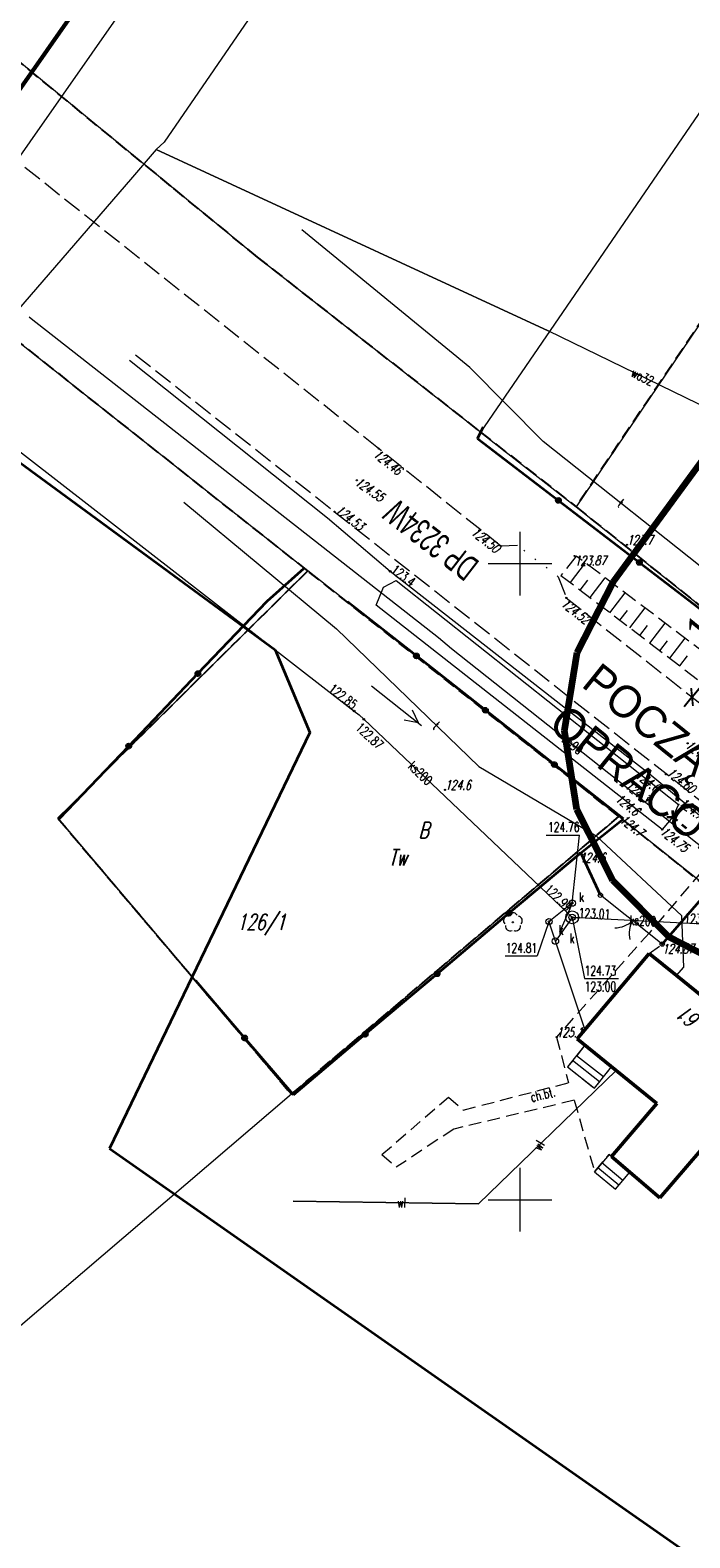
# Model space of a CAD drawing. Header units: metres. Extents: x -712710 to 14443962, y 4588558 to 14849904.
# Tile 28 of 256: x 7505062 to 7505113, y 5888273 to 5888392. Entities that reach past the tile are written whole.
import ezdxf
from ezdxf.enums import TextEntityAlignment as Align

# ---------------------------------------------------------------- set-up
doc = ezdxf.new("R2010")
doc.units = ezdxf.units.M
doc.header["$MEASUREMENT"] = 0
doc.header["$XCLIPFRAME"] = 2
for name, pattern in [('1', [0, 0]), ('2_1', [0]), ('2_14', [1, 0, -1]), ('2_BUBZ02', [1.75, 1.25, -0.5]), ('2_BUBZ02G', [1.75, 1.25, -0.5]), ('2_KTCR02', [1.5, 1, -0.5]), ('2_KTJZ01', [2, 1.5, -0.5]), ('2_PTRW02', [0]), ('2_PTRW02_02G', [0]), ('3_1', [0]), ('3_EGBB01', [0]), ('3_EGBS10', [0]), ('3_EGBS10G', [0]), ('4_1', [0]), ('4_3', [1, 0.5, -0.5]), ('4_SUPB_P_01', [2.5, 2, -0.5]), ('4_SUPE_01', [0]), ('4_SUPK_01', [0]), ('4_SUPK_P_01', [2.5, 2, -0.5]), ('4_SUPT_01', [0]), ('4_SUPW_01', [0]), ('4_SUUS15_15', [0]), ('UOP', [1.5, 1, -0.5])]:
    doc.linetypes.add(name, pattern=pattern)
doc.layers.get('0').update_dxf_attribs({"color": 250, "linetype": 'CONTINUOUS', "lineweight": 100})
doc.layers.get('Defpoints').update_dxf_attribs({"linetype": 'CONTINUOUS'})
for name, color, linetype, lineweight in [('#kilometraż', 1, '1', 25), ('#OPISY ', 174, 'CONTINUOUS', 25), ('#tabliczka', 18, 'CONTINUOUS', 13), ('BUBZ_L_1', 7, '2_BUBZ02', 18), ('BUIB_L_4', 7, 'CONTINUOUS', 35), ('Dzialki', 7, '1', 13), ('EADTD_T_0', 7, 'CONTINUOUS', 25), ('EGBB_L_0', 7, '3_EGBB01', 50), ('EGBE_L_3', 7, '3_EGBS10', 18), ('Kontury', 3, 'UOP', 25), ('KRZYZE_L_2', 7, '1', 0), ('KTCR_E_T_1', 7, 'CONTINUOUS', 15), ('KTCR_L_1', 7, '2_KTCR02', 18), ('KTJZ_L_0', 7, '2_KTJZ01', 18), ('KTOK_L_1', 7, '2_1', 18), ('KTOK_L_4', 7, 'CONTINUOUS', 35), ('Numery_dzialek', 7, 'CONTINUOUS', 13), ('Numery_konturow', 3, 'CONTINUOUS', 13), ('Numery_uzytkow', 3, 'CONTINUOUS', 13), ('OBOP_T_1', 3, 'CONTINUOUS', 18), ('PTRW_L_1', 7, 'CONTINUOUS', 18), ('RTPW_T_0', 7, 'CONTINUOUS', 15), ('RTPW_T_1', 7, 'CONTINUOUS', 15), ('SUPE_L_3', 1, '4_SUPE_01', 18), ('SUPK_E_T_4', 34, 'CONTINUOUS', 15), ('SUPK_L_1', 34, '4_SUPK_01', 18), ('SUPK_L_4', 34, '4_SUPK_01', 18), ('SUPP_L_4', 34, '4_SUPK_P_01', 18), ('SUPT_E_T_0', 30, 'CONTINUOUS', 15), ('SUPT_L_0', 30, '4_SUPT_01', 18), ('SUPW_E_T_0', 5, 'CONTINUOUS', 15), ('SUPW_E_T_1', 5, 'CONTINUOUS', 15), ('SUPW_L_0', 5, '4_SUPW_01', 18), ('SUPW_L_1', 5, '4_SUPW_01', 18), ('SUTK_T_0', 7, 'CONTINUOUS', 18), ('SUTT_T_0', 30, 'CONTINUOUS', 18), ('SUUK_E_T_3', 7, 'CONTINUOUS', 15), ('SUUK_L_3', 34, '4_SUUS15_15', 18), ('SUUK_T_4', 7, 'CONTINUOUS', 18), ('Uzytki', 3, 'UOP', 18), ('ZAKRES_L_2', 2, '1', 100)]:
    doc.layers.add(name, color=color, linetype=linetype, lineweight=lineweight)
doc.layers.add('#RAMKA 2', color=133, linetype='1', lineweight=60, plot=False)
doc.layers.add('#uwagi', color=1, linetype='1', lineweight=35, plot=False)
doc.styles.add('Art', font='times.ttf', dxfattribs={"width": 0.75})
doc.styles.get("Standard").update_dxf_attribs({"font": 'Simplex.SHX', "width": 0.75})
doc.styles.add('tech', font='txt')
doc.styles.add('tECHNICZNA', font='txt', dxfattribs={"width": 0.75})
doc.dimstyles.new('Art', dxfattribs={"dimtxt": 3, "dimasz": 1, "dimexe": 1, "dimexo": 1, "dimgap": 1, "dimtad": 1, "dimtxsty": 'Art', "dimblk": 'ARCHTICK', "dimcen": 2.5, "dimadec": 0, "dimazin": 0, "dimtfac": 1, "dimtmove": 0, "dimatfit": 3, "dimfxl": 1, "dimarcsym": 0})
doc.dimstyles.new('RAMA', dxfattribs={"dimtxt": 20, "dimasz": 1, "dimexe": 1, "dimexo": 1, "dimgap": 1, "dimtad": 1, "dimlfac": 2, "dimtxsty": 'Standard', "dimcen": 2.5, "dimadec": 0, "dimazin": 0, "dimtfac": 1, "dimtmove": 0, "dimatfit": 3, "dimfxl": 1, "dimarcsym": 0})
picture_1 = doc.add_image_def('image2.tif', size_in_pixel=(4960, 3507))

# ---------------------------------------------------------------- blocks, each defined once
blk = doc.blocks.new('2_OBOP02_01')
at = {"linetype": 'Continuous', "lineweight": 18}
blk.add_circle((0, 0), 0.045, dxfattribs=at)
for centre, start, end in [((-0.36, 0.12), 102.1445, 221.86), ((0, 0.38), 30.1401, 149.8599), ((0.36, 0.12), 318.14, 77.8555), ((-0.22, -0.3), 174.1482, 293.8542), ((0.22, -0.3), 246.1458, 5.8518)]:
    blk.add_arc(centre, 0.375, start, end, dxfattribs=at)
blk = doc.blocks.new('2_RTPW01')
at = {"linetype": 'Continuous'}
blk.add_circle((0, 0), 0.045, dxfattribs=at)
blk = doc.blocks.new('2_RTPW02')
at = {"linetype": 'Continuous'}
blk.add_circle((0, 0), 0.045, dxfattribs=at)
blk = doc.blocks.new('4_SUPS01_05')
at = {"linetype": 'Continuous'}
blk.add_circle((0, 0), 0.0625, dxfattribs=at)
blk = doc.blocks.new('4_SUPS01_07')
at = {"linetype": 'Continuous'}
blk.add_circle((0, 0), 0.0625, dxfattribs=at)
blk = doc.blocks.new('4_SUUS22_01')
at = {"linetype": 'Continuous'}
blk.add_circle((0, 0), 0.25, dxfattribs=at)
blk = doc.blocks.new('_ArchTick')
at = {"color": 0, "linetype": 'ByBlock', "const_width": 0.15}
blk.add_lwpolyline([(-0.5, -0.5), (0.5, 0.5)], dxfattribs=at)
blk = doc.blocks.new('*D460')
at = {"layer": '#OPISY ', "color": 0, "lineweight": -2}
for p, q in [((7505114.19, 5888340.35), (7505117.27, 5888344.11)), ((7505113.42, 5888340.98), (7505113.42, 5888340.98)), ((7505112.74, 5888340.15), (7505112.74, 5888340.15)), ((7505113.51, 5888339.52), (7505114.19, 5888340.35)), ((7505113.51, 5888339.52), (7505112.88, 5888338.74))]:
    blk.add_line(p, q, dxfattribs=at)
at = {"layer": 'Defpoints', "color": 0}
for p in [(7505114.19, 5888340.35), (7505114.19, 5888340.35), (7505113.51, 5888339.52)]:
    blk.add_point(p, dxfattribs=at)
at = {"layer": '#OPISY ', "color": 0, "lineweight": -2}
for p, rotation in [((7505114.19, 5888340.35), 230.7310406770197), ((7505113.51, 5888339.52), 50.7310406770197)]:
    blk.add_blockref('_ArchTick', p, dxfattribs=dict(at, rotation=rotation))
at = {"layer": '#OPISY ', "color": 0, "insert": (7505114.43, 5888344.59), "char_height": 3, "attachment_point": 5, "rotation": 50.731, "style": 'Art'}
blk.add_mtext('1', dxfattribs=at)
blk = doc.blocks.new('*D479')
at = {"layer": '#RAMKA 2', "color": 0, "lineweight": -2}
for p, q in [((7505301.43, 5888733.55), (7505271.57, 5888754.42)), ((7504957.92, 5888303.83), (7505271.82, 5888753.03)), ((7504986.39, 5888282.72), (7504956.53, 5888303.59))]:
    blk.add_line(p, q, dxfattribs=at)
at = {"layer": '#RAMKA 2', "color": 0}
for points in [[(7505271.96, 5888752.93), (7505271.68, 5888753.12), (7505272.39, 5888753.85)], [(7504957.79, 5888303.93), (7504958.06, 5888303.74), (7504957.35, 5888303.02)]]:
    blk.add_solid(points, dxfattribs=at)
at = {"layer": 'Defpoints', "color": 0}
for p in [(7505272.39, 5888753.85), (7505302.25, 5888732.98), (7504987.21, 5888282.15)]:
    blk.add_point(p, dxfattribs=at)
at = {"layer": '#RAMKA 2', "color": 0, "insert": (7505114.87, 5888528.43), "char_height": 20, "attachment_point": 5, "rotation": 55.054}
blk.add_mtext('1100', dxfattribs=at)

msp = doc.modelspace()

# ---------------------------------------------------------------- linework, layer by layer
at = {"layer": '#RAMKA 2'}
msp.add_lwpolyline([(7505106.8869, 5888198.51777), (7505421.92938, 5888649.34838), (7505302.25434, 5888732.97784), (7504987.21187, 5888282.14723)], close=True, dxfattribs=at)
at = {"layer": '#tabliczka'}
msp.add_lwpolyline([(7505106.14624, 5888202.69526), (7505417.75189, 5888648.60772), (7505302.99501, 5888728.80035), (7504991.38936, 5888282.88789)], close=True, dxfattribs=at)
at = {"layer": 'BUBZ_L_1', "linetype": '2_BUBZ02'}
for p, q in [((7505104.41796, 5888350.59679), (7505103.20845, 5888349.0781)), ((7505118.84644, 5888339.68648), (7505104.41796, 5888350.59679))]:
    msp.add_line(p, q, dxfattribs=at)
at = {"layer": 'BUBZ_L_1', "linetype": '2_1'}
for p, q in [((7505103.95655, 5888348.50815), (7505105.13482, 5888350.05472)), ((7505104.73124, 5888347.91795), (7505105.32144, 5888348.69263)), ((7505105.50732, 5888347.32668), (7505106.68987, 5888348.87885)), ((7505106.28482, 5888346.73434), (7505106.87716, 5888347.51183)), ((7505107.06372, 5888346.14092), (7505108.25055, 5888347.69872)), ((7505107.84403, 5888345.54643), (7505108.43852, 5888346.32674)), ((7505108.62575, 5888344.95087), (7505109.81688, 5888346.51431)), ((7505109.40889, 5888344.35422), (7505110.00553, 5888345.13736)), ((7505110.19345, 5888343.7565), (7505111.38889, 5888345.32561)), ((7505110.97942, 5888343.15769), (7505111.57823, 5888343.94367)), ((7505111.76683, 5888342.5578), (7505112.96661, 5888344.1326)), ((7505112.55565, 5888341.95683), (7505113.15663, 5888342.74565))]:
    msp.add_line(p, q, dxfattribs=at)
at = {"layer": 'BUBZ_L_1', "linetype": '2_BUBZ02G'}
msp.add_line((7505103.20845, 5888349.0781), (7505117.95927, 5888337.84001), dxfattribs=at)
at = {"layer": 'BUIB_L_4', "linetype": '2_1'}
for p, q in [((7505111.97448, 5888330.60078), (7505112.01271, 5888330.10728)), ((7505111.51922, 5888330.06905), (7505112.01271, 5888330.10728)), ((7505112.01271, 5888330.10728), (7505112.36341, 5888329.80702)), ((7505112.71411, 5888329.50675), (7505113.0648, 5888329.20649))]:
    msp.add_line(p, q, dxfattribs=at)
at = {"layer": 'Dzialki'}
for p, q in [((7505072.78, 5888379.48), (7505057.85, 5888391.74)), ((7505117.24, 5888390.06), (7505096.9, 5888360.34)), ((7505124.55, 5888384.33), (7505104.4, 5888354.47)), ((7505043.29, 5888381.16), (7505083.32, 5888349.43)), ((7505079.34, 5888374.1), (7505072.78, 5888379.48)), ((7505096.9, 5888360.34), (7505079.34, 5888374.1)), ((7505096.9, 5888360.34), (7505104.4, 5888354.47)), ((7505104.4, 5888354.47), (7505118.27, 5888343.38)), ((7505083.32, 5888349.43), (7505063.69, 5888329.99)), ((7505107.77, 5888330.12), (7505083.32, 5888349.43)), ((7505063.69, 5888329.99), (7505082.04, 5888308.29)), ((7505082.04, 5888308.29), (7505107.77, 5888330.12)), ((7505151.06, 5888295.42), (7505107.77, 5888330.12)), ((7505082.04, 5888308.29), (7504679.72, 5887964.37))]:
    msp.add_line(p, q, dxfattribs=at)
at = {"layer": 'EGBB_L_0', "linetype": '3_EGBB01'}
for p, q in [((7505110.15, 5888319.36), (7505104.49, 5888312.64)), ((7505112.30059, 5888317.61383), (7505110.15, 5888319.36)), ((7505120.36, 5888311.07), (7505112.30059, 5888317.61383)), ((7505104.49, 5888312.64), (7505110.75, 5888307.57)), ((7505110.98, 5888300.14), (7505120.36, 5888311.07)), ((7505110.75, 5888307.57), (7505107.19, 5888303.39)), ((7505107.19, 5888303.39), (7505110.98, 5888300.14))]:
    msp.add_line(p, q, dxfattribs=at)
at = {"layer": 'EGBE_L_3', "linetype": '3_EGBS10'}
for p, q in [((7505105.09465, 5888312.15499), (7505103.73397, 5888310.43601)), ((7505107.19063, 5888310.45275), (7505105.09465, 5888312.15499)), ((7505103.73397, 5888310.43601), (7505105.85094, 5888308.7603)), ((7505106.55235, 5888309.64641), (7505107.19063, 5888310.45275)), ((7505105.85094, 5888308.7603), (7505106.19854, 5888309.19943)), ((7505106.98692, 5888303.56362), (7505105.85178, 5888302.20079)), ((7505107.19, 5888303.39), (7505106.98692, 5888303.56362)), ((7505108.61905, 5888302.16456), (7505107.19, 5888303.39)), ((7505105.85178, 5888302.20079), (7505107.50397, 5888300.82464)), ((7505108.08035, 5888301.51728), (7505108.61905, 5888302.16456))]:
    msp.add_line(p, q, dxfattribs=at)
at = {"layer": 'EGBE_L_3', "linetype": '3_1'}
for p, q in [((7505106.55235, 5888309.64641), (7505104.43538, 5888311.32212)), ((7505106.24203, 5888309.25437), (7505104.12506, 5888310.93008)), ((7505107.76053, 5888301.13294), (7505106.10785, 5888302.50822)), ((7505108.08035, 5888301.51728), (7505106.42785, 5888302.8924))]:
    msp.add_line(p, q, dxfattribs=at)
at = {"layer": 'EGBE_L_3', "linetype": '3_EGBS10G'}
for p, q in [((7505106.19854, 5888309.19943), (7505106.55235, 5888309.64641)), ((7505107.50397, 5888300.82464), (7505108.08035, 5888301.51728))]:
    msp.add_line(p, q, dxfattribs=at)
at = {"layer": 'Kontury'}
for p, q in [((7505057.85, 5888391.74), (7505072.78, 5888379.48)), ((7505124.55, 5888384.33), (7505104.4, 5888354.47)), ((7505072.78, 5888379.48), (7505079.34, 5888374.1)), ((7505079.34, 5888374.1), (7505096.9, 5888360.34)), ((7505083.32, 5888349.43), (7505054.67, 5888372.14)), ((7505096.9, 5888360.34), (7505104.4, 5888354.47)), ((7505104.4, 5888354.47), (7505118.27, 5888343.38)), ((7505083.32, 5888349.43), (7505063.69, 5888329.99)), ((7505107.77, 5888330.12), (7505083.32, 5888349.43)), ((7505063.69, 5888329.99), (7505082.04, 5888308.29)), ((7505082.04, 5888308.29), (7505107.77, 5888330.12)), ((7505151.06, 5888295.42), (7505107.77, 5888330.12))]:
    msp.add_line(p, q, dxfattribs=at)
at = {"layer": 'KRZYZE_L_2', "linetype": '1'}
for p, q in [((7505100, 5888347.5), (7505100, 5888352.5)), ((7505097.5, 5888350), (7505102.5, 5888350)), ((7505100, 5888297.5), (7505100, 5888302.5)), ((7505097.5, 5888300), (7505102.5, 5888300))]:
    msp.add_line(p, q, dxfattribs=at)
at = {"layer": 'KTCR_L_1', "linetype": '2_KTCR02'}
for p, q in [((7505114.232, 5888325.75), (7505110.161, 5888320.988)), ((7505111.17287, 5888320.09004), (7505114.915, 5888324.4)), ((7505110.161, 5888320.988), (7505102.871, 5888312.784)), ((7505110.15, 5888319.36), (7505111.17287, 5888320.09004)), ((7505104.49, 5888312.64), (7505110.15, 5888319.36)), ((7505102.871, 5888312.784), (7505103.794, 5888309.195)), ((7505105.09465, 5888312.15499), (7505104.49, 5888312.64)), ((7505105.09465, 5888312.15499), (7505103.73397, 5888310.43601)), ((7505103.73397, 5888310.43601), (7505105.85094, 5888308.7603)), ((7505105.85094, 5888308.7603), (7505107.19063, 5888310.45275)), ((7505110.75066, 5888307.5654), (7505107.19063, 5888310.45275)), ((7505095.539, 5888307.051), (7505103.794, 5888309.195)), ((7505089.1379, 5888303.54137), (7505094.37, 5888308.06)), ((7505094.37, 5888308.06), (7505095.539, 5888307.051)), ((7505104.251, 5888307.815), (7505094.796, 5888305.554)), ((7505104.251, 5888307.815), (7505105.85178, 5888302.20079)), ((7505107.18947, 5888303.38987), (7505110.75066, 5888307.5654)), ((7505094.796, 5888305.554), (7505090.28, 5888302.559)), ((7505089.1379, 5888303.54137), (7505090.28, 5888302.559)), ((7505105.85178, 5888302.20079), (7505106.98692, 5888303.56362)), ((7505106.98692, 5888303.56362), (7505107.18947, 5888303.38987))]:
    msp.add_line(p, q, dxfattribs=at)
at = {"layer": 'KTJZ_L_0', "linetype": '2_KTJZ01'}
for p, q in [((7505088.87656, 5888359.04896), (7505051.53316, 5888388.75113)), ((7505069.79223, 5888366.42615), (7505085.43093, 5888354.08413)), ((7505098.50169, 5888351.37541), (7505088.87656, 5888359.04896)), ((7505085.43093, 5888354.08413), (7505116.85944, 5888329.24115)), ((7505099.79145, 5888351.43446), (7505098.50169, 5888351.37541)), ((7505102.9892, 5888348.96655), (7505103.6309, 5888347.31083)), ((7505103.6309, 5888347.31083), (7505115.65908, 5888337.82388))]:
    msp.add_line(p, q, dxfattribs=at)
at = {"layer": 'KTJZ_L_0', "linetype": '2_14'}
msp.add_line((7505102.9892, 5888348.96655), (7505099.79145, 5888351.43446), dxfattribs=at)
at = {"layer": 'KTOK_L_1'}
for p, q in [((7505108.25136, 5888322.39628), (7505106.311, 5888323.928)), ((7505109.42873, 5888321.46686), (7505108.25136, 5888322.39628)), ((7505111.17287, 5888320.09004), (7505109.2325, 5888321.62177))]:
    msp.add_line(p, q, dxfattribs=at)
for centre in [(7505106.311, 5888323.928), (7505111.17287, 5888320.09004)]:
    msp.add_circle(centre, 0.17, dxfattribs=at)
for centre, start, end in [((7505107.45657, 5888323.37586), 269.6936221, 313.7679944), ((7505110.56608, 5888320.92122), 149.656901, 193.7312731)]:
    msp.add_arc(centre, 2, start, end, dxfattribs=at)
at = {"layer": 'KTOK_L_4'}
for p, q in [((7505096.65204, 5888359.84358), (7505097.13577, 5888360.7471)), ((7505096.65204, 5888359.84358), (7505103.01278, 5888354.96719)), ((7505103.01278, 5888354.96719), (7505109.37352, 5888350.09079)), ((7505080.133, 5888347.05), (7505083.039, 5888349.64)), ((7505109.37352, 5888350.09079), (7505115.73426, 5888345.2144)), ((7505074.69441, 5888341.35312), (7505080.133, 5888347.05)), ((7505091.864, 5888342.74125), (7505086.445, 5888347.008)), ((7505097.283, 5888338.4745), (7505091.864, 5888342.74125)), ((7505069.25582, 5888335.65623), (7505074.69441, 5888341.35312)), ((7505102.702, 5888334.20775), (7505097.283, 5888338.4745)), ((7505063.81723, 5888329.95935), (7505069.25582, 5888335.65623)), ((7505108.121, 5888329.941), (7505102.702, 5888334.20775)), ((7505104.761, 5888327.268), (7505108.121, 5888329.941)), ((7505099.119, 5888322.5125), (7505104.761, 5888327.268)), ((7505106.311, 5888323.928), (7505104.761, 5888327.268)), ((7505111.17287, 5888320.09004), (7505114.915, 5888324.4)), ((7505093.477, 5888317.757), (7505099.119, 5888322.5125)), ((7505078.359, 5888312.723), (7505074.525, 5888317.2)), ((7505087.835, 5888313.0015), (7505093.477, 5888317.757)), ((7505082.193, 5888308.246), (7505078.359, 5888312.723)), ((7505082.193, 5888308.246), (7505087.835, 5888313.0015))]:
    msp.add_line(p, q, dxfattribs=at)
for centre in [(7505103.01278, 5888354.96719), (7505109.37352, 5888350.09079), (7505091.864, 5888342.74125), (7505074.69441, 5888341.35312), (7505097.283, 5888338.4745), (7505069.25582, 5888335.65623), (7505102.702, 5888334.20775), (7505099.119, 5888322.5125), (7505093.477, 5888317.757), (7505078.359, 5888312.723), (7505087.835, 5888313.0015)]:
    msp.add_circle(centre, 0.17, dxfattribs=at)
at = {"layer": 'PTRW_L_1', "linetype": '2_PTRW02'}
for p, q in [((7505088.68284, 5888346.74595), (7505089.26314, 5888348.1402)), ((7505089.26314, 5888348.1402), (7505090.26944, 5888348.68733)), ((7505090.26944, 5888348.68733), (7505112.44608, 5888331.06045)), ((7505112.44608, 5888331.06045), (7505112.01271, 5888330.10728)), ((7505112.01271, 5888330.10728), (7505111.16972, 5888329.09123))]:
    msp.add_line(p, q, dxfattribs=at)
at = {"layer": 'PTRW_L_1', "linetype": '2_PTRW02_02G'}
msp.add_line((7505111.16972, 5888329.09123), (7505088.68284, 5888346.74595), dxfattribs=at)
at = {"layer": 'SUPE_L_3', "linetype": '4_SUPE_01'}
for p, q in [((7505088.33739, 5888340.3818), (7505092.26512, 5888337.28779)), ((7505091.51403, 5888338.51594), (7505091.99018, 5888337.50437)), ((7505090.89523, 5888337.7304), (7505091.99018, 5888337.50437))]:
    msp.add_line(p, q, dxfattribs=at)
at = {"layer": 'SUPK_L_1', "linetype": '4_SUPK_01'}
for p, q in [((7505104.105, 5888323.314), (7505102.271, 5888321.855)), ((7505102.271, 5888321.855), (7505105.08461, 5888313.34404))]:
    msp.add_line(p, q, dxfattribs=at)
at = {"layer": 'SUPK_L_1', "linetype": '4_1'}
for p, q in [((7505104.105, 5888323.314), (7505102.271, 5888321.855)), ((7505102.271, 5888321.855), (7505105.08461, 5888313.34404))]:
    msp.add_line(p, q, dxfattribs=at)
at = {"layer": 'SUPK_L_4', "linetype": '4_SUPK_01'}
for p, q in [((7505059.054, 5888360.07614), (7505086.967, 5888338.41355)), ((7505086.967, 5888338.41355), (7505087.362, 5888338.107)), ((7505087.362, 5888338.107), (7505087.72433, 5888337.76245)), ((7505087.72433, 5888337.76245), (7505103.73167, 5888322.54055)), ((7505104.094, 5888322.196), (7505102.776, 5888320.328)), ((7505103.73167, 5888322.54055), (7505104.094, 5888322.196)), ((7505104.094, 5888322.196), (7505104.5934, 5888322.17152)), ((7505104.5934, 5888322.17152), (7505115.3866, 5888321.64248))]:
    msp.add_line(p, q, dxfattribs=at)
at = {"layer": 'SUPK_L_4', "linetype": '4_1'}
for p, q in [((7505059.054, 5888360.07614), (7505086.967, 5888338.41355)), ((7505086.967, 5888338.41355), (7505087.362, 5888338.107)), ((7505087.362, 5888338.107), (7505087.72433, 5888337.76245)), ((7505087.72433, 5888337.76245), (7505103.73167, 5888322.54055)), ((7505104.094, 5888322.196), (7505102.776, 5888320.328)), ((7505103.73167, 5888322.54055), (7505104.094, 5888322.196)), ((7505104.094, 5888322.196), (7505104.5934, 5888322.17152)), ((7505104.5934, 5888322.17152), (7505115.3866, 5888321.64248))]:
    msp.add_line(p, q, dxfattribs=at)
at = {"layer": 'SUPP_L_4', "linetype": '4_3'}
msp.add_line((7505103.902, 5888322.857), (7505104.105, 5888323.314), dxfattribs=at)
at = {"layer": 'SUPP_L_4', "linetype": '4_SUPB_P_01'}
for p, q in [((7505104.105, 5888323.314), (7505103.902, 5888322.857)), ((7505103.902, 5888322.857), (7505102.878, 5888320.556))]:
    msp.add_line(p, q, dxfattribs=at)
at = {"layer": 'SUPP_L_4', "linetype": '4_SUPK_P_01'}
msp.add_line((7505103.902, 5888322.857), (7505102.878, 5888320.556), dxfattribs=at)
at = {"layer": 'SUPT_L_0', "linetype": '4_SUPT_01'}
for p, q in [((7505096.06291, 5888365.4102), (7505082.8651, 5888376.24913)), ((7505084.86, 5888353.58), (7505069.32, 5888365.96)), ((7505101.80438, 5888359.60968), (7505096.06291, 5888365.4102)), ((7505118.85182, 5888346.04738), (7505101.80438, 5888359.60968)), ((7505073.59401, 5888354.84124), (7505085.57548, 5888344.88391)), ((7505089.8, 5888349.39), (7505084.86, 5888353.58)), ((7505110.13, 5888333.49), (7505089.8, 5888349.39)), ((7505085.57548, 5888344.88391), (7505096.77306, 5888334.04096)), ((7505096.77306, 5888334.04096), (7505105.98244, 5888328.6048)), ((7505119.19, 5888325.95), (7505110.13, 5888333.49)), ((7505105.98244, 5888328.6048), (7505112.69749, 5888322.31103)), ((7505112.86571, 5888318.29167), (7505112.69749, 5888322.31103)), ((7505112.30201, 5888317.61267), (7505112.86571, 5888318.29167))]:
    msp.add_line(p, q, dxfattribs=at)
at = {"layer": 'SUPW_L_0', "linetype": '4_1'}
for p, q in [((7505114.23919, 5888444.69831), (7505072.03541, 5888383.12412)), ((7505071.41928, 5888382.55972), (7505069.38559, 5888380.19515)), ((7505072.03541, 5888383.12412), (7505071.41928, 5888382.55972)), ((7505102.21345, 5888368.30371), (7505071.41928, 5888382.55972)), ((7505069.38559, 5888380.19515), (7505060.59598, 5888369.99215)), ((7505061.44033, 5888369.38799), (7505061.59125, 5888369.25903)), ((7505061.59125, 5888369.25903), (7505093.585, 5888344.197)), ((7505117.1968, 5888360.98778), (7505102.21345, 5888368.30371)), ((7505093.585, 5888344.197), (7505094.6177, 5888343.3171)), ((7505094.6177, 5888343.3171), (7505128.61131, 5888316.37181))]:
    msp.add_line(p, q, dxfattribs=at)
at = {"layer": 'SUPW_L_0', "linetype": '4_SUPW_01'}
for p, q in [((7505071.41928, 5888382.55972), (7505102.21345, 5888368.30371)), ((7505061.59125, 5888369.25903), (7505093.585, 5888344.197)), ((7505117.1968, 5888360.98778), (7505102.21345, 5888368.30371)), ((7505093.585, 5888344.197), (7505094.6177, 5888343.3171)), ((7505094.6177, 5888343.3171), (7505128.61131, 5888316.37181))]:
    msp.add_line(p, q, dxfattribs=at)
at = {"layer": 'SUPW_L_1', "linetype": '4_SUPW_01'}
for p in [(7505107.55304, 5888310.16012), (7505082.16553, 5888299.88199)]:
    msp.add_line(p, (7505096.72411, 5888299.67599), dxfattribs=at)
at = {"layer": 'SUPW_L_1', "linetype": '4_1'}
for p, q in [((7505107.55304, 5888310.16012), (7505096.72411, 5888299.67599)), ((7505096.72411, 5888299.67599), (7505082.16553, 5888299.88199))]:
    msp.add_line(p, q, dxfattribs=at)
at = {"layer": 'SUTK_T_0', "linetype": 'Continuous'}
for p, q in [((7505102.04077, 5888328.66606), (7505104.67361, 5888328.66606)), ((7505104.105, 5888323.314), (7505104.67361, 5888328.66606)), ((7505104.094, 5888322.196), (7505105.07324, 5888317.37639)), ((7505102.271, 5888321.855), (7505101.34821, 5888319.16495)), ((7505098.82395, 5888319.16495), (7505101.34821, 5888319.16495)), ((7505105.07324, 5888317.37639), (7505107.73322, 5888317.37639))]:
    msp.add_line(p, q, dxfattribs=at)
at = {"layer": 'SUUK_L_3', "linetype": '4_SUUS15_15'}
msp.add_circle((7505104.094, 5888322.196), 0.5, dxfattribs=at)
at = {"layer": 'Uzytki'}
for p, q in [((7505124.55, 5888384.33), (7505104.4, 5888354.47)), ((7505083.32, 5888349.43), (7505043.29, 5888381.16)), ((7505104.4, 5888354.47), (7505118.27, 5888343.38)), ((7505063.69, 5888329.99), (7505083.32, 5888349.43)), ((7505107.77, 5888330.12), (7505083.32, 5888349.43)), ((7505082.04, 5888308.29), (7505063.69, 5888329.99)), ((7505107.77, 5888330.12), (7505082.04, 5888308.29)), ((7505133.75, 5888309.29), (7505107.77, 5888330.12))]:
    msp.add_line(p, q, dxfattribs=at)
at = {"layer": 'ZAKRES_L_2', "linetype": '1'}
for p, q in [((7505107.34745, 5888348.59436), (7505122.76901, 5888369.70589)), ((7505104.49232, 5888343.02632), (7505107.34745, 5888348.59436)), ((7505103.49756, 5888336.84852), (7505104.49232, 5888343.02632)), ((7505104.46053, 5888330.66568), (7505103.49756, 5888336.84852)), ((7505107.28696, 5888325.08303), (7505104.46053, 5888330.66568)), ((7505111.7002, 5888320.64703), (7505107.28696, 5888325.08303)), ((7505117.26824, 5888317.7919), (7505111.7002, 5888320.64703))]:
    msp.add_line(p, q, dxfattribs=at)

# ---------------------------------------------------------------- block references
at = {"layer": 'OBOP_T_1'}
msp.add_blockref('2_OBOP02_01', (7505099.436, 5888321.807), dxfattribs=at)
at = {"layer": 'RTPW_T_0'}
for p in [(7505108.403, 5888351.485), (7505094.105, 5888332.219), (7505109.998, 5888331.431), (7505110.593, 5888331.979), (7505109.473, 5888330.709), (7505108.01, 5888330.02), (7505104.686, 5888327.255), (7505102.871, 5888312.784)]:
    msp.add_blockref('2_RTPW01', p, dxfattribs=at)
at = {"layer": 'RTPW_T_1'}
for p in [(7505088.88, 5888359.05), (7505087.18, 5888356.55), (7505085.43, 5888354.08), (7505098.5, 5888351.38), (7505104.27787, 5888350.60581), (7505103.63, 5888347.31), (7505113.171, 5888335.88), (7505111.468, 5888333.44), (7505112.44608, 5888331.06045), (7505111.16972, 5888329.09123), (7505111.17287, 5888320.09004)]:
    msp.add_blockref('2_RTPW02', p, dxfattribs=at)
at = {"layer": 'SUTK_T_0'}
for p in [(7505086.967, 5888338.41355), (7505087.72433, 5888337.76245), (7505104.105, 5888323.314), (7505102.271, 5888321.855), (7505103.73167, 5888322.54055), (7505104.094, 5888322.196), (7505104.5934, 5888322.17152)]:
    msp.add_blockref('4_SUPS01_05', p, dxfattribs=at)
at = {"layer": 'SUTT_T_0'}
msp.add_blockref('4_SUPS01_07', (7505089.8, 5888349.39), dxfattribs=at)
at = {"layer": 'SUUK_T_4', "lineweight": 120}
for p in [(7505104.105, 5888323.314), (7505102.271, 5888321.855), (7505102.776, 5888320.328)]:
    msp.add_blockref('4_SUUS22_01', p, dxfattribs=at)
at = {"layer": 'SUUK_T_4', "lineweight": 120, "rotation": 257.1823620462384}
msp.add_blockref('4_SUUS22_01', (7505104.094, 5888322.196), dxfattribs=at)

# ---------------------------------------------------------------- texts
at = {"layer": '#kilometraż', "insert": (7505106.29007, 5888342.34405), "char_height": 2.5, "width": 37.7495085, "attachment_point": 1, "rotation": 321.2492141, "style": 'tech'}
msp.add_mtext('POCZĄTEK OPRACOWANIA ', dxfattribs=at)
at = {"layer": '#OPISY ', "color": 1, "insert": (7505096.91885, 5888350.13921), "char_height": 2, "width": 10.5893152, "attachment_point": 7, "rotation": 142.3098336, "style": 'tECHNICZNA'}
msp.add_mtext('DP 3234W ', dxfattribs=at)
at = {"layer": 'EADTD_T_0', "oblique": 15, "width": 0.7}
msp.add_text('61', height=1.25, rotation=141.2799941, dxfattribs=at).set_placement((7505113.73311, 5888314.7554), align=Align.CENTER)
at = {"layer": 'KTCR_E_T_1', "width": 0.7}
msp.add_text('ch.bt.', height=0.75, rotation=13.7530676, dxfattribs=at).set_placement((7505101.78875, 5888308.26568), align=Align.MIDDLE)
at = {"layer": 'Numery_dzialek', "oblique": 15, "width": 0.7}
msp.add_text('126/1', height=1.25, dxfattribs=at).set_placement((7505079.66, 5888321.74), align=Align.MIDDLE)
at = {"layer": 'Numery_konturow', "oblique": 15, "width": 0.7}
msp.add_text('Tw', height=1.25, dxfattribs=at).set_placement((7505090.4, 5888326.9), align=Align.MIDDLE)
at = {"layer": 'Numery_uzytkow', "oblique": 15, "width": 0.7}
msp.add_text('B', height=1.25, dxfattribs=at).set_placement((7505092.04, 5888329.67), align=Align.TOP_LEFT)
at = {"layer": 'RTPW_T_0', "oblique": 15, "width": 0.7}
for s, p in [('123.7', (7505108.403, 5888351.485)), ('124.6', (7505094.105, 5888332.219)), ('125.1', (7505102.871, 5888312.784))]:
    msp.add_text(s, height=0.75, dxfattribs=at).set_placement(p)
msp.add_text('124.3', height=0.75, rotation=321.4300003, dxfattribs=at).set_placement((7505109.998, 5888331.431), align=Align.MIDDLE_RIGHT)
msp.add_text('124.6', height=0.75, rotation=321.4300003, dxfattribs=at).set_placement((7505110.593, 5888331.979), align=Align.RIGHT)
msp.add_text('124.6', height=0.75, rotation=321.4300003, dxfattribs=at).set_placement((7505109.473, 5888330.709), align=Align.TOP_RIGHT)
msp.add_text('124.7', height=0.75, rotation=321.4300003, dxfattribs=at).set_placement((7505108.01, 5888330.02), align=Align.MIDDLE_LEFT)
msp.add_text('124.6', height=0.75, dxfattribs=at).set_placement((7505104.686, 5888327.255), align=Align.TOP_LEFT)
at = {"layer": 'RTPW_T_1', "oblique": 15, "width": 0.7}
for s, rotation, p in [('124.46', 321.4300003, (7505088.88, 5888359.05)), ('123.87', 0.401769, (7505104.27787, 5888350.60581)), ('124.52', 321.7299993, (7505103.63, 5888347.31)), ('124.87', 0.401769, (7505111.17287, 5888320.09004))]:
    msp.add_text(s, height=0.75, rotation=rotation, dxfattribs=at).set_placement(p, align=Align.TOP_LEFT)
for s, rotation, p in [('124.55', 324.8700012, (7505087.18, 5888356.55)), ('124.72', 321.4299969, (7505113.171, 5888335.88)), ('124.75', 321.4300003, (7505111.16972, 5888329.09123))]:
    msp.add_text(s, height=0.75, rotation=rotation, dxfattribs=at).set_placement(p, align=Align.MIDDLE_LEFT)
for s, rotation, p in [('124.53', 321.6699995, (7505085.43, 5888354.08)), ('124.60', 321.4299969, (7505111.468, 5888333.44)), ('124.72', 321.4299969, (7505112.44608, 5888331.06045))]:
    msp.add_text(s, height=0.75, rotation=rotation, dxfattribs=at).set_placement(p)
msp.add_text('124.50', height=0.75, rotation=321.4300003, dxfattribs=at).set_placement((7505098.5, 5888351.38), align=Align.TOP_RIGHT)
at = {"layer": 'SUPK_E_T_4', "width": 0.7}
for rotation, p in [(316.4407349, (7505092.17636, 5888333.52887)), (357.1938198, (7505109.6494, 5888321.92369))]:
    msp.add_text('ks200', height=0.75, rotation=rotation, dxfattribs=at).set_placement(p, align=Align.MIDDLE)
at = {"layer": 'SUPT_E_T_0', "width": 0.7}
for rotation, p in [(321.4918647, (7505107.91928, 5888354.7519)), (315.921883, (7505093.4299, 5888337.27796))]:
    msp.add_text('t', height=0.75, rotation=rotation, dxfattribs=at).set_placement(p, align=Align.MIDDLE)
at = {"layer": 'SUPW_E_T_0', "width": 0.7}
for s, rotation, p in [('wo32', 333.9718225, (7505109.61983, 5888364.68516)), ('wo90', 321.6018615, (7505104.10316, 5888335.79838))]:
    msp.add_text(s, height=0.75, rotation=rotation, dxfattribs=at).set_placement(p, align=Align.MIDDLE)
at = {"layer": 'SUPW_E_T_1', "width": 0.7}
for rotation, p in [(58.6439942, (7505101.466, 5888304.26208)), (359.1817656, (7505090.68268, 5888299.76365))]:
    msp.add_text('wl', height=0.75, rotation=rotation, dxfattribs=at).set_placement(p, align=Align.MIDDLE)
at = {"layer": 'SUTK_T_0', "width": 0.7}
for s, rotation, p in [('122.85', 322.1858427, (7505085.34687, 5888340.62025)), ('122.87', 316.4407349, (7505087.55205, 5888337.58128)), ('122.99', 316.4407349, (7505102.37992, 5888324.86094)), ('123.01', 357.1938198, (7505104.63012, 5888322.92062)), ('123.10', 357.1938198, (7505112.92919, 5888322.51383))]:
    msp.add_text(s, height=0.75, rotation=rotation, dxfattribs=at).set_placement(p, align=Align.TOP_LEFT)
for s, p in [('124.76', (7505104.67361, 5888328.91606)), ('124.81', (7505101.34821, 5888319.41495))]:
    msp.add_text(s, height=0.75, dxfattribs=at).set_placement(p, align=Align.RIGHT)
for s, p in [('124.73', (7505105.07324, 5888318.37639)), ('123.00', (7505105.07324, 5888317.12639))]:
    msp.add_text(s, height=0.75, dxfattribs=at).set_placement(p, align=Align.TOP_LEFT)
at = {"layer": 'SUTT_T_0', "width": 0.7}
msp.add_text('123.4', height=0.75, rotation=321.9712006, dxfattribs=at).set_placement((7505089.8, 5888349.39))
at = {"layer": 'SUUK_E_T_3', "width": 0.7}
for p in [(7505104.63951, 5888323.40381), (7505103.02655, 5888320.83402), (7505103.88772, 5888320.16963)]:
    msp.add_text('k', height=0.75, dxfattribs=at).set_placement(p)

# ---------------------------------------------------------------- dimensions: what is measured, and where the dimension line sits
at = {"layer": '#OPISY '}
dim = msp.add_aligned_dim(p1=(7505113.51271, 5888339.51678), p2=(7505114.19032, 5888340.34557), distance=0, text='1', dimstyle='Art', override={"dimtxsty": 'Art'}, dxfattribs=at)
dim.commit()
dim.dimension.update_dxf_attribs({"geometry": '*D460', "text_midpoint": (7505114.4279, 5888344.58584)})
at = {"layer": '#RAMKA 2'}
dim = msp.add_aligned_dim(p1=(7504987.21187, 5888282.14723), p2=(7505302.25434, 5888732.97784), distance=36.43124, dimstyle='RAMA', dxfattribs=at)
dim.commit()
dim.dimension.update_dxf_attribs({"geometry": '*D479', "text_midpoint": (7505114.87071, 5888528.43051)})

# ---------------------------------------------------------------- pictures from other files: only their frames are drawn
at = {"layer": '#uwagi'}
image = msp.add_image(picture_1, insert=(7505106.09624, 5888453.94948), size_in_units=(208.56507, 147.46728), rotation=-125.085115, dxfattribs=at)
image.set_boundary_path([(2479.5, 3506.5), (2500.45935, 2486.25905), (2589.60853, 2343.904), (3441.31064, 2203.16625), (3437.8893, -0.5), (4959.49103, -0.5), (4959.5, 3506.5), (2479.5, 3506.5)])

doc.saveas('drawing.dxf')
